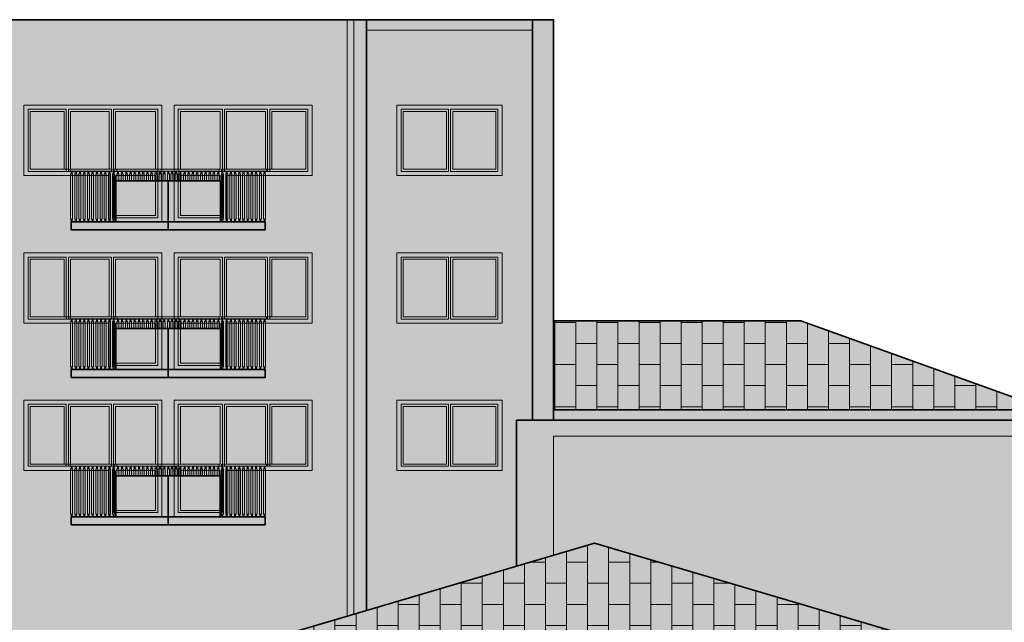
# Model space of a CAD drawing. Header units: inches. Extents: x 0 to 111471, y -105323 to 11070.
# Tile 122 of 256: x 42343 to 44214, y -34536 to -33391. Entities that reach past the tile are written whole.
import ezdxf

# ---------------------------------------------------------------- set-up
doc = ezdxf.new("R2010")
doc.units = ezdxf.units.IN
doc.header["$MEASUREMENT"] = 0
doc.linetypes.add('DASHED', pattern=[19.05, 12.7, -6.35])
for name, color, linetype, lineweight in [('888 drzwi i okna', 4, 'Continuous', 0), ('888 hatch antracyt szary', 251, 'Continuous', 0), ('888 hatch drewno', 35, 'Continuous', 0), ('888 hatch jasny beż', 7, 'Continuous', 0), ('888 projektowane elementy', 6, 'Continuous', 13), ('888 sciany istniejące', 2, 'Continuous', 35), ('888 widok', 8, 'Continuous', 0)]:
    doc.layers.add(name, color=color, linetype=linetype, lineweight=lineweight)

# ---------------------------------------------------------------- blocks, each defined once
blk = doc.blocks.new('G$C3E1F0AC9')
at = {"layer": '888 projektowane elementy', "ltscale": 0.01}
h = blk.add_hatch(color=7, dxfattribs=at)
h.dxf.hatch_style = 1
h.paths.add_polyline_path([(-262.3, 0), (0, 0), (0, -221.8), (-100, -221.8), (-100, -133.8), (-262.3, -133.8)])
at = {"layer": '888 widok', "ltscale": 0.01}
h = blk.add_hatch(color=253, dxfattribs=at)
h.dxf.hatch_style = 1
h.paths.add_polyline_path([(-185.8, -121.8), (-185.8, -50), (-185.8, -12), (-250.3, -12), (-250.3, -50), (-250.3, -121.8)])
h.paths.add_polyline_path([(-100, -121.8), (-100, -50), (-100, -12), (-173.8, -12), (-173.8, -50), (-173.8, -121.8)])
h.paths.add_polyline_path([(-12, -12), (-88, -12), (-88, -50), (-88, -121.8), (-12, -121.8), (-12, -50)])
h.paths.add_polyline_path([(-88, -133.8), (-88, -209.8), (-87.8, -209.8), (-12.2, -209.8), (-12, -209.8), (-12, -133.8), (-87.8, -133.8)], is_closed=False)
at = {"layer": '888 drzwi i okna'}
for points in [[(0, -133.8), (0, 0), (-262.3, 0), (-262.3, -133.8), (-100, -133.8)], [(-262.3, 0), (0, 0), (0, -221.8), (-100, -221.8), (-100, -133.8), (-262.3, -133.8), (-262.3, 0)], [(-181.8, -125.8), (-254.3, -125.8), (-254.3, -8), (-181.8, -8)], [(-250.3, -50), (-250.3, -12), (-185.8, -12)], [(-185.8, -12), (-185.8, -50)], [(-181.8, -8), (-181.8, -54)], [(-177.8, -8), (-96, -8)], [(-177.8, -8), (-177.8, -54)], [(-173.8, -12), (-100, -12)], [(-173.8, -12), (-173.8, -50)], [(-100, -12), (-100, -50)], [(-96, -8), (-96, -54)], [(-92, -8), (-8, -8), (-8, -54)], [(-92, -8), (-92, -54)], [(-12, -8), (-92, -8)], [(-88, -12), (-12, -12), (-12, -50)], [(-12, -12), (-88, -12)], [(-88, -12), (-88, -50)], [(-185.8, -121.8), (-250.3, -121.8), (-250.3, -50)], [(-185.8, -50), (-185.8, -121.8)], [(-181.8, -54), (-181.8, -125.8)], [(-177.8, -54), (-177.8, -125.8)], [(-173.8, -50), (-173.8, -121.8)], [(-100, -50), (-100, -121.8)], [(-96, -54), (-96, -125.8)], [(-8, -54), (-8, -125.8), (-92, -125.8)], [(-92, -54), (-92, -125.8)], [(-12, -50), (-12, -121.8), (-88, -121.8)], [(-88, -50), (-88, -121.8)], [(-96, -125.8), (-177.8, -125.8)], [(-100, -121.8), (-173.8, -121.8)], [(-100, -221.8), (0, -221.8), (0, -125.8)], [(0, -221.8), (-100, -221.8), (-100, -125.8)], [(-12.2, -213.8), (-92, -213.8), (-92, -125.8)], [(-87.8, -213.8), (-8, -213.8), (-8, -125.8)], [(-12.2, -209.8), (-88, -209.8), (-88, -133.8)], [(-87.8, -209.8), (-12, -209.8), (-12, -133.8), (-87.8, -133.8)]]:
    blk.add_lwpolyline(points, dxfattribs=at)
blk.add_lwpolyline([(-88, -8), (-88, -8)], close=True, dxfattribs=at)
blk = doc.blocks.new('G$C9DDF86DA')
at = {"layer": '888 hatch jasny beż'}
h = blk.add_hatch(color=256, dxfattribs=at)
h.dxf.hatch_style = 1
h.paths.add_polyline_path([(-85, 15), (-85, 93), (-283.6, 93), (-283.6, 15)])
h.paths.add_polyline_path([(-363.6, 15), (-365.6, 15), (-368.6, 15), (-368.6, 0), (0, 0), (0, 15), (-3, 15), (-8, 15), (-13, 15), (-18, 15), (-23, 15), (-28, 15), (-33, 15), (-38, 15), (-43, 15), (-48, 15), (-53, 15), (-58, 15), (-63, 15), (-68, 15), (-73, 15), (-78, 15), (-83, 15), (-85, 15), (-283.6, 15), (-285.6, 15), (-290.6, 15), (-295.6, 15), (-300.6, 15), (-305.6, 15), (-310.6, 15), (-315.6, 15), (-320.6, 15), (-325.6, 15), (-330.6, 15), (-335.6, 15), (-340.6, 15), (-345.6, 15), (-350.6, 15), (-355.6, 15), (-360.6, 15)])
at = {"layer": '888 sciany istniejące'}
for points in [[(-363.6, 15), (-283.6, 15), (-283.6, 93), (-85, 93), (-85, 15)], [(-184.3, 93), (-184.3, 0)]]:
    blk.add_lwpolyline(points, dxfattribs=at)
blk.add_lwpolyline([(-368.6, 0), (0, 0), (0, 15), (-368.6, 15)], close=True, dxfattribs=at)
at = {"layer": '888 widok'}
for points in [[(-370.6, 111.2), (-370.6, 111.2), (-285.6, 111.2), (-285.6, 115), (-370.6, 115), (-370.6, 111.2)], [(-281.6, 111.2), (-281.6, 111.2), (-87, 111.2), (-87, 115), (-281.6, 115), (-281.6, 111.2)], [(3, 111.2), (3, 111.2), (-83, 111.2), (-83, 115), (3, 115), (3, 111.2)], [(-369.6, 106.2), (-369.6, 20)], [(-369.6, 106.2), (-365.8, 106.2), (-365.8, 20)], [(-368.6, 111.2), (-368.6, 106.2)], [(-366.6, 111.2), (-366.6, 106.2)], [(-361.6, 106.2), (-361.6, 20)], [(-361.6, 106.2), (-357.8, 106.2), (-357.8, 20)], [(-360.6, 111.2), (-360.6, 106.2)], [(-358.6, 111.2), (-358.6, 106.2)], [(-353.6, 106.2), (-353.6, 20)], [(-353.6, 106.2), (-349.8, 106.2), (-349.8, 20)], [(-352.6, 111.2), (-352.6, 106.2)], [(-350.6, 111.2), (-350.6, 106.2)], [(-345.6, 106.2), (-345.6, 20)], [(-345.6, 106.2), (-341.8, 106.2), (-341.8, 20)], [(-344.6, 111.2), (-344.6, 106.2)], [(-342.6, 111.2), (-342.6, 106.2)], [(-337.6, 106.2), (-337.6, 20)], [(-337.6, 106.2), (-333.8, 106.2), (-333.8, 20)], [(-336.6, 111.2), (-336.6, 106.2)], [(-334.6, 111.2), (-334.6, 106.2)], [(-329.6, 106.2), (-329.6, 20)], [(-329.6, 106.2), (-325.8, 106.2), (-325.8, 20)], [(-328.6, 111.2), (-328.6, 106.2)], [(-326.6, 111.2), (-326.6, 106.2)], [(-321.6, 106.2), (-321.6, 20)], [(-321.6, 106.2), (-317.8, 106.2), (-317.8, 20)], [(-320.6, 111.2), (-320.6, 106.2)], [(-318.6, 111.2), (-318.6, 106.2)], [(-313.6, 106.2), (-313.6, 20)], [(-313.6, 106.2), (-309.8, 106.2), (-309.8, 20)], [(-312.6, 111.2), (-312.6, 106.2)], [(-310.6, 111.2), (-310.6, 106.2)], [(-305.6, 106.2), (-305.6, 20)], [(-305.6, 106.2), (-301.8, 106.2), (-301.8, 20)], [(-304.6, 111.2), (-304.6, 106.2)], [(-302.6, 111.2), (-302.6, 106.2)], [(-297.6, 106.2), (-297.6, 20)], [(-297.6, 106.2), (-293.8, 106.2), (-293.8, 20)], [(-296.6, 111.2), (-296.6, 106.2)], [(-294.6, 111.2), (-294.6, 106.2)], [(-289.6, 106.2), (-289.6, 20)], [(-289.6, 106.2), (-285.8, 106.2), (-285.8, 20)], [(-288.6, 111.2), (-288.6, 106.2)], [(-286.6, 111.2), (-286.6, 106.2)], [(-277.6, 106.2), (-281.4, 106.2), (-281.4, 93)], [(-280.6, 111.2), (-280.6, 106.2)], [(-278.6, 111.2), (-278.6, 106.2)], [(-277.6, 106.2), (-277.6, 93)], [(-269.6, 106.2), (-273.4, 106.2), (-273.4, 93)], [(-272.6, 111.2), (-272.6, 106.2)], [(-270.6, 111.2), (-270.6, 106.2)], [(-269.6, 106.2), (-269.6, 93)], [(-261.6, 106.2), (-265.4, 106.2), (-265.4, 93)], [(-264.6, 111.2), (-264.6, 106.2)], [(-262.6, 111.2), (-262.6, 106.2)], [(-261.6, 106.2), (-261.6, 93)], [(-253.6, 106.2), (-257.4, 106.2), (-257.4, 93)], [(-256.6, 111.2), (-256.6, 106.2)], [(-254.6, 111.2), (-254.6, 106.2)], [(-253.6, 106.2), (-253.6, 93)], [(-245.6, 106.2), (-249.4, 106.2), (-249.4, 93)], [(-248.6, 111.2), (-248.6, 106.2)], [(-246.6, 111.2), (-246.6, 106.2)], [(-245.6, 106.2), (-245.6, 93)], [(-237.6, 106.2), (-241.4, 106.2), (-241.4, 93)], [(-240.6, 111.2), (-240.6, 106.2)], [(-238.6, 111.2), (-238.6, 106.2)], [(-237.6, 106.2), (-237.6, 93)], [(-229.6, 106.2), (-233.4, 106.2), (-233.4, 93)], [(-232.6, 111.2), (-232.6, 106.2)], [(-230.6, 111.2), (-230.6, 106.2)], [(-229.6, 106.2), (-229.6, 93)], [(-221.6, 106.2), (-225.4, 106.2), (-225.4, 93)], [(-224.6, 111.2), (-224.6, 106.2)], [(-222.6, 111.2), (-222.6, 106.2)], [(-221.6, 106.2), (-221.6, 93)], [(-213.6, 106.2), (-217.4, 106.2), (-217.4, 93)], [(-216.6, 111.2), (-216.6, 106.2)], [(-214.6, 111.2), (-214.6, 106.2)], [(-213.6, 106.2), (-213.6, 93)], [(-205.6, 106.2), (-209.4, 106.2), (-209.4, 93)], [(-208.6, 111.2), (-208.6, 106.2)], [(-206.6, 111.2), (-206.6, 106.2)], [(-205.6, 106.2), (-205.6, 93)], [(-197.6, 106.2), (-201.4, 106.2), (-201.4, 93)], [(-200.6, 111.2), (-200.6, 106.2)], [(-198.6, 111.2), (-198.6, 106.2)], [(-197.6, 106.2), (-197.6, 93)], [(-189.6, 106.2), (-193.4, 106.2), (-193.4, 93)], [(-192.6, 111.2), (-192.6, 106.2)], [(-190.6, 111.2), (-190.6, 106.2)], [(-189.6, 106.2), (-189.6, 93)], [(-181.6, 106.2), (-185.4, 106.2), (-185.4, 93)], [(-184.6, 111.2), (-184.6, 106.2)], [(-182.6, 111.2), (-182.6, 106.2)], [(-181.6, 106.2), (-181.6, 93)], [(-179, 106.2), (-179, 93)], [(-179, 106.2), (-175.2, 106.2), (-175.2, 93)], [(-178, 111.2), (-178, 106.2)], [(-176, 111.2), (-176, 106.2)], [(-171, 106.2), (-171, 93)], [(-171, 106.2), (-167.2, 106.2), (-167.2, 93)], [(-170, 111.2), (-170, 106.2)], [(-168, 111.2), (-168, 106.2)], [(-163, 106.2), (-163, 93)], [(-163, 106.2), (-159.2, 106.2), (-159.2, 93)], [(-162, 111.2), (-162, 106.2)], [(-160, 111.2), (-160, 106.2)], [(-155, 106.2), (-155, 93)], [(-155, 106.2), (-151.2, 106.2), (-151.2, 93)], [(-154, 111.2), (-154, 106.2)], [(-152, 111.2), (-152, 106.2)], [(-147, 106.2), (-147, 93)], [(-147, 106.2), (-143.2, 106.2), (-143.2, 93)], [(-146, 111.2), (-146, 106.2)], [(-144, 111.2), (-144, 106.2)], [(-139, 106.2), (-139, 93)], [(-139, 106.2), (-135.2, 106.2), (-135.2, 93)], [(-138, 111.2), (-138, 106.2)], [(-136, 111.2), (-136, 106.2)], [(-131, 106.2), (-131, 93)], [(-131, 106.2), (-127.2, 106.2), (-127.2, 93)], [(-130, 111.2), (-130, 106.2)], [(-128, 111.2), (-128, 106.2)], [(-123, 106.2), (-123, 93)], [(-123, 106.2), (-119.2, 106.2), (-119.2, 93)], [(-122, 111.2), (-122, 106.2)], [(-120, 111.2), (-120, 106.2)], [(-115, 106.2), (-115, 93)], [(-115, 106.2), (-111.2, 106.2), (-111.2, 93)], [(-114, 111.2), (-114, 106.2)], [(-112, 111.2), (-112, 106.2)], [(-107, 106.2), (-107, 93)], [(-107, 106.2), (-103.2, 106.2), (-103.2, 93)], [(-106, 111.2), (-106, 106.2)], [(-104, 111.2), (-104, 106.2)], [(-99, 106.2), (-99, 93)], [(-99, 106.2), (-95.2, 106.2), (-95.2, 93)], [(-98, 111.2), (-98, 106.2)], [(-96, 111.2), (-96, 106.2)], [(-91, 106.2), (-91, 93)], [(-91, 106.2), (-87.2, 106.2), (-87.2, 93)], [(-90, 111.2), (-90, 106.2)], [(-88, 111.2), (-88, 106.2)], [(-79, 106.2), (-82.8, 106.2), (-82.8, 20)], [(-82, 111.2), (-82, 106.2)], [(-80, 111.2), (-80, 106.2)], [(-79, 106.2), (-79, 20)], [(-71, 106.2), (-74.8, 106.2), (-74.8, 20)], [(-74, 111.2), (-74, 106.2)], [(-72, 111.2), (-72, 106.2)], [(-71, 106.2), (-71, 20)], [(-63, 106.2), (-66.8, 106.2), (-66.8, 20)], [(-66, 111.2), (-66, 106.2)], [(-64, 111.2), (-64, 106.2)], [(-63, 106.2), (-63, 20)], [(-55, 106.2), (-58.8, 106.2), (-58.8, 20)], [(-58, 111.2), (-58, 106.2)], [(-56, 111.2), (-56, 106.2)], [(-55, 106.2), (-55, 20)], [(-47, 106.2), (-50.8, 106.2), (-50.8, 20)], [(-50, 111.2), (-50, 106.2)], [(-48, 111.2), (-48, 106.2)], [(-47, 106.2), (-47, 20)], [(-39, 106.2), (-42.8, 106.2), (-42.8, 20)], [(-42, 111.2), (-42, 106.2)], [(-40, 111.2), (-40, 106.2)], [(-39, 106.2), (-39, 20)], [(-31, 106.2), (-34.8, 106.2), (-34.8, 20)], [(-34, 111.2), (-34, 106.2)], [(-32, 111.2), (-32, 106.2)], [(-31, 106.2), (-31, 20)], [(-23, 106.2), (-26.8, 106.2), (-26.8, 20)], [(-26, 111.2), (-26, 106.2)], [(-24, 111.2), (-24, 106.2)], [(-23, 106.2), (-23, 20)], [(-15, 106.2), (-18.8, 106.2), (-18.8, 20)], [(-18, 111.2), (-18, 106.2)], [(-16, 111.2), (-16, 106.2)], [(-15, 106.2), (-15, 20)], [(-7, 106.2), (-10.8, 106.2), (-10.8, 20)], [(-10, 111.2), (-10, 106.2)], [(-8, 111.2), (-8, 106.2)], [(-7, 106.2), (-7, 20)], [(1, 106.2), (-2.8, 106.2), (-2.8, 20)], [(-2, 111.2), (-2, 106.2)], [(0, 111.2), (0, 106.2)], [(1, 106.2), (1, 20)], [(-369.6, 20), (-365.8, 20)], [(-368.6, 20), (-368.6, 15)], [(-366.6, 20), (-366.6, 15)], [(-361.6, 20), (-357.8, 20)], [(-360.6, 20), (-360.6, 15)], [(-358.6, 20), (-358.6, 15)], [(-353.6, 20), (-349.8, 20)], [(-352.6, 20), (-352.6, 15)], [(-350.6, 20), (-350.6, 15)], [(-345.6, 20), (-341.8, 20)], [(-344.6, 20), (-344.6, 15)], [(-342.6, 20), (-342.6, 15)], [(-337.6, 20), (-333.8, 20)], [(-336.6, 20), (-336.6, 15)], [(-334.6, 20), (-334.6, 15)], [(-329.6, 20), (-325.8, 20)], [(-328.6, 20), (-328.6, 15)], [(-326.6, 20), (-326.6, 15)], [(-321.6, 20), (-317.8, 20)], [(-320.6, 20), (-320.6, 15)], [(-318.6, 20), (-318.6, 15)], [(-313.6, 20), (-309.8, 20)], [(-312.6, 20), (-312.6, 15)], [(-310.6, 20), (-310.6, 15)], [(-305.6, 20), (-301.8, 20)], [(-304.6, 20), (-304.6, 15)], [(-302.6, 20), (-302.6, 15)], [(-297.6, 20), (-293.8, 20)], [(-296.6, 20), (-296.6, 15)], [(-294.6, 20), (-294.6, 15)], [(-289.6, 20), (-285.8, 20)], [(-288.6, 20), (-288.6, 15)], [(-286.6, 20), (-286.6, 15)], [(-79, 20), (-82.8, 20)], [(-82, 20), (-82, 15)], [(-80, 20), (-80, 15)], [(-71, 20), (-74.8, 20)], [(-74, 20), (-74, 15)], [(-72, 20), (-72, 15)], [(-63, 20), (-66.8, 20)], [(-66, 20), (-66, 15)], [(-64, 20), (-64, 15)], [(-55, 20), (-58.8, 20)], [(-58, 20), (-58, 15)], [(-56, 20), (-56, 15)], [(-47, 20), (-50.8, 20)], [(-50, 20), (-50, 15)], [(-48, 20), (-48, 15)], [(-39, 20), (-42.8, 20)], [(-42, 20), (-42, 15)], [(-40, 20), (-40, 15)], [(-31, 20), (-34.8, 20)], [(-34, 20), (-34, 15)], [(-32, 20), (-32, 15)], [(-23, 20), (-26.8, 20)], [(-26, 20), (-26, 15)], [(-24, 20), (-24, 15)], [(-15, 20), (-18.8, 20)], [(-18, 20), (-18, 15)], [(-16, 20), (-16, 15)], [(-7, 20), (-10.8, 20)], [(-10, 20), (-10, 15)], [(-8, 20), (-8, 15)], [(1, 20), (-2.8, 20)], [(-2, 20), (-2, 15)], [(0, 20), (0, 15)]]:
    blk.add_lwpolyline(points, dxfattribs=at)
blk = doc.blocks.new('G$C2D3D32ED')
at = {"layer": '888 hatch antracyt szary'}
h = blk.add_hatch(color=256, dxfattribs=at)
h.dxf.hatch_style = 1
h.paths.add_polyline_path([(283.6, 15), (283.6, 93), (85, 93), (85, 15)])
h.paths.add_polyline_path([(5, 15), (3, 15), (0, 15), (0, 0), (368.6, 0), (368.6, 15), (365.6, 15), (360.6, 15), (355.6, 15), (350.6, 15), (345.6, 15), (340.6, 15), (335.6, 15), (330.6, 15), (325.6, 15), (320.6, 15), (315.6, 15), (310.6, 15), (305.6, 15), (300.6, 15), (295.6, 15), (290.6, 15), (285.6, 15), (283.6, 15), (85, 15), (83, 15), (78, 15), (73, 15), (68, 15), (63, 15), (58, 15), (53, 15), (48, 15), (43, 15), (38, 15), (33, 15), (28, 15), (23, 15), (18, 15), (13, 15), (8, 15)])
at = {"layer": '888 sciany istniejące'}
for points in [[(5, 15), (85, 15), (85, 93), (283.6, 93), (283.6, 15)], [(184.3, 93), (184.3, 0)]]:
    blk.add_lwpolyline(points, dxfattribs=at)
blk.add_lwpolyline([(0, 0), (368.6, 0), (368.6, 15), (0, 15)], close=True, dxfattribs=at)
at = {"layer": '888 widok'}
for points in [[(-2, 111.2), (-2, 111.2), (83, 111.2), (83, 115), (-2, 115), (-2, 111.2)], [(87, 111.2), (87, 111.2), (281.6, 111.2), (281.6, 115), (87, 115), (87, 111.2)], [(371.6, 111.2), (371.6, 111.2), (285.6, 111.2), (285.6, 115), (371.6, 115), (371.6, 111.2)], [(-1, 106.2), (-1, 20)], [(-1, 106.2), (2.8, 106.2), (2.8, 20)], [(0, 111.2), (0, 106.2)], [(2, 111.2), (2, 106.2)], [(7, 106.2), (7, 20)], [(7, 106.2), (10.8, 106.2), (10.8, 20)], [(8, 111.2), (8, 106.2)], [(10, 111.2), (10, 106.2)], [(15, 106.2), (15, 20)], [(15, 106.2), (18.8, 106.2), (18.8, 20)], [(16, 111.2), (16, 106.2)], [(18, 111.2), (18, 106.2)], [(23, 106.2), (23, 20)], [(23, 106.2), (26.8, 106.2), (26.8, 20)], [(24, 111.2), (24, 106.2)], [(26, 111.2), (26, 106.2)], [(31, 106.2), (31, 20)], [(31, 106.2), (34.8, 106.2), (34.8, 20)], [(32, 111.2), (32, 106.2)], [(34, 111.2), (34, 106.2)], [(39, 106.2), (39, 20)], [(39, 106.2), (42.8, 106.2), (42.8, 20)], [(40, 111.2), (40, 106.2)], [(42, 111.2), (42, 106.2)], [(47, 106.2), (47, 20)], [(47, 106.2), (50.8, 106.2), (50.8, 20)], [(48, 111.2), (48, 106.2)], [(50, 111.2), (50, 106.2)], [(55, 106.2), (55, 20)], [(55, 106.2), (58.8, 106.2), (58.8, 20)], [(56, 111.2), (56, 106.2)], [(58, 111.2), (58, 106.2)], [(63, 106.2), (63, 20)], [(63, 106.2), (66.8, 106.2), (66.8, 20)], [(64, 111.2), (64, 106.2)], [(66, 111.2), (66, 106.2)], [(71, 106.2), (71, 20)], [(71, 106.2), (74.8, 106.2), (74.8, 20)], [(72, 111.2), (72, 106.2)], [(74, 111.2), (74, 106.2)], [(79, 106.2), (79, 20)], [(79, 106.2), (82.8, 106.2), (82.8, 20)], [(80, 111.2), (80, 106.2)], [(82, 111.2), (82, 106.2)], [(91, 106.2), (87.2, 106.2), (87.2, 93)], [(88, 111.2), (88, 106.2)], [(90, 111.2), (90, 106.2)], [(91, 106.2), (91, 93)], [(99, 106.2), (95.2, 106.2), (95.2, 93)], [(96, 111.2), (96, 106.2)], [(98, 111.2), (98, 106.2)], [(99, 106.2), (99, 93)], [(107, 106.2), (103.2, 106.2), (103.2, 93)], [(104, 111.2), (104, 106.2)], [(106, 111.2), (106, 106.2)], [(107, 106.2), (107, 93)], [(115, 106.2), (111.2, 106.2), (111.2, 93)], [(112, 111.2), (112, 106.2)], [(114, 111.2), (114, 106.2)], [(115, 106.2), (115, 93)], [(123, 106.2), (119.2, 106.2), (119.2, 93)], [(120, 111.2), (120, 106.2)], [(122, 111.2), (122, 106.2)], [(123, 106.2), (123, 93)], [(131, 106.2), (127.2, 106.2), (127.2, 93)], [(128, 111.2), (128, 106.2)], [(130, 111.2), (130, 106.2)], [(131, 106.2), (131, 93)], [(139, 106.2), (135.2, 106.2), (135.2, 93)], [(136, 111.2), (136, 106.2)], [(138, 111.2), (138, 106.2)], [(139, 106.2), (139, 93)], [(147, 106.2), (143.2, 106.2), (143.2, 93)], [(144, 111.2), (144, 106.2)], [(146, 111.2), (146, 106.2)], [(147, 106.2), (147, 93)], [(155, 106.2), (151.2, 106.2), (151.2, 93)], [(152, 111.2), (152, 106.2)], [(154, 111.2), (154, 106.2)], [(155, 106.2), (155, 93)], [(163, 106.2), (159.2, 106.2), (159.2, 93)], [(160, 111.2), (160, 106.2)], [(162, 111.2), (162, 106.2)], [(163, 106.2), (163, 93)], [(171, 106.2), (167.2, 106.2), (167.2, 93)], [(168, 111.2), (168, 106.2)], [(170, 111.2), (170, 106.2)], [(171, 106.2), (171, 93)], [(179, 106.2), (175.2, 106.2), (175.2, 93)], [(176, 111.2), (176, 106.2)], [(178, 111.2), (178, 106.2)], [(179, 106.2), (179, 93)], [(187, 106.2), (183.2, 106.2), (183.2, 93)], [(184, 111.2), (184, 106.2)], [(186, 111.2), (186, 106.2)], [(187, 106.2), (187, 93)], [(189.6, 106.2), (189.6, 93)], [(189.6, 106.2), (193.4, 106.2), (193.4, 93)], [(190.6, 111.2), (190.6, 106.2)], [(192.6, 111.2), (192.6, 106.2)], [(197.6, 106.2), (197.6, 93)], [(197.6, 106.2), (201.4, 106.2), (201.4, 93)], [(198.6, 111.2), (198.6, 106.2)], [(200.6, 111.2), (200.6, 106.2)], [(205.6, 106.2), (205.6, 93)], [(205.6, 106.2), (209.4, 106.2), (209.4, 93)], [(206.6, 111.2), (206.6, 106.2)], [(208.6, 111.2), (208.6, 106.2)], [(213.6, 106.2), (213.6, 93)], [(213.6, 106.2), (217.4, 106.2), (217.4, 93)], [(214.6, 111.2), (214.6, 106.2)], [(216.6, 111.2), (216.6, 106.2)], [(221.6, 106.2), (221.6, 93)], [(221.6, 106.2), (225.4, 106.2), (225.4, 93)], [(222.6, 111.2), (222.6, 106.2)], [(224.6, 111.2), (224.6, 106.2)], [(229.6, 106.2), (229.6, 93)], [(229.6, 106.2), (233.4, 106.2), (233.4, 93)], [(230.6, 111.2), (230.6, 106.2)], [(232.6, 111.2), (232.6, 106.2)], [(237.6, 106.2), (237.6, 93)], [(237.6, 106.2), (241.4, 106.2), (241.4, 93)], [(238.6, 111.2), (238.6, 106.2)], [(240.6, 111.2), (240.6, 106.2)], [(245.6, 106.2), (245.6, 93)], [(245.6, 106.2), (249.4, 106.2), (249.4, 93)], [(246.6, 111.2), (246.6, 106.2)], [(248.6, 111.2), (248.6, 106.2)], [(253.6, 106.2), (253.6, 93)], [(253.6, 106.2), (257.4, 106.2), (257.4, 93)], [(254.6, 111.2), (254.6, 106.2)], [(256.6, 111.2), (256.6, 106.2)], [(261.6, 106.2), (261.6, 93)], [(261.6, 106.2), (265.4, 106.2), (265.4, 93)], [(262.6, 111.2), (262.6, 106.2)], [(264.6, 111.2), (264.6, 106.2)], [(269.6, 106.2), (269.6, 93)], [(269.6, 106.2), (273.4, 106.2), (273.4, 93)], [(270.6, 111.2), (270.6, 106.2)], [(272.6, 111.2), (272.6, 106.2)], [(277.6, 106.2), (277.6, 93)], [(277.6, 106.2), (281.4, 106.2), (281.4, 93)], [(278.6, 111.2), (278.6, 106.2)], [(280.6, 111.2), (280.6, 106.2)], [(289.6, 106.2), (285.8, 106.2), (285.8, 20)], [(286.6, 111.2), (286.6, 106.2)], [(288.6, 111.2), (288.6, 106.2)], [(289.6, 106.2), (289.6, 20)], [(297.6, 106.2), (293.8, 106.2), (293.8, 20)], [(294.6, 111.2), (294.6, 106.2)], [(296.6, 111.2), (296.6, 106.2)], [(297.6, 106.2), (297.6, 20)], [(305.6, 106.2), (301.8, 106.2), (301.8, 20)], [(302.6, 111.2), (302.6, 106.2)], [(304.6, 111.2), (304.6, 106.2)], [(305.6, 106.2), (305.6, 20)], [(313.6, 106.2), (309.8, 106.2), (309.8, 20)], [(310.6, 111.2), (310.6, 106.2)], [(312.6, 111.2), (312.6, 106.2)], [(313.6, 106.2), (313.6, 20)], [(321.6, 106.2), (317.8, 106.2), (317.8, 20)], [(318.6, 111.2), (318.6, 106.2)], [(320.6, 111.2), (320.6, 106.2)], [(321.6, 106.2), (321.6, 20)], [(329.6, 106.2), (325.8, 106.2), (325.8, 20)], [(326.6, 111.2), (326.6, 106.2)], [(328.6, 111.2), (328.6, 106.2)], [(329.6, 106.2), (329.6, 20)], [(337.6, 106.2), (333.8, 106.2), (333.8, 20)], [(334.6, 111.2), (334.6, 106.2)], [(336.6, 111.2), (336.6, 106.2)], [(337.6, 106.2), (337.6, 20)], [(345.6, 106.2), (341.8, 106.2), (341.8, 20)], [(342.6, 111.2), (342.6, 106.2)], [(344.6, 111.2), (344.6, 106.2)], [(345.6, 106.2), (345.6, 20)], [(353.6, 106.2), (349.8, 106.2), (349.8, 20)], [(350.6, 111.2), (350.6, 106.2)], [(352.6, 111.2), (352.6, 106.2)], [(353.6, 106.2), (353.6, 20)], [(361.6, 106.2), (357.8, 106.2), (357.8, 20)], [(358.6, 111.2), (358.6, 106.2)], [(360.6, 111.2), (360.6, 106.2)], [(361.6, 106.2), (361.6, 20)], [(369.6, 106.2), (365.8, 106.2), (365.8, 20)], [(366.6, 111.2), (366.6, 106.2)], [(368.6, 111.2), (368.6, 106.2)], [(369.6, 106.2), (369.6, 20)], [(-1, 20), (2.8, 20)], [(0, 20), (0, 15)], [(2, 20), (2, 15)], [(7, 20), (10.8, 20)], [(8, 20), (8, 15)], [(10, 20), (10, 15)], [(15, 20), (18.8, 20)], [(16, 20), (16, 15)], [(18, 20), (18, 15)], [(23, 20), (26.8, 20)], [(24, 20), (24, 15)], [(26, 20), (26, 15)], [(31, 20), (34.8, 20)], [(32, 20), (32, 15)], [(34, 20), (34, 15)], [(39, 20), (42.8, 20)], [(40, 20), (40, 15)], [(42, 20), (42, 15)], [(47, 20), (50.8, 20)], [(48, 20), (48, 15)], [(50, 20), (50, 15)], [(55, 20), (58.8, 20)], [(56, 20), (56, 15)], [(58, 20), (58, 15)], [(63, 20), (66.8, 20)], [(64, 20), (64, 15)], [(66, 20), (66, 15)], [(71, 20), (74.8, 20)], [(72, 20), (72, 15)], [(74, 20), (74, 15)], [(79, 20), (82.8, 20)], [(80, 20), (80, 15)], [(82, 20), (82, 15)], [(289.6, 20), (285.8, 20)], [(286.6, 20), (286.6, 15)], [(288.6, 20), (288.6, 15)], [(297.6, 20), (293.8, 20)], [(294.6, 20), (294.6, 15)], [(296.6, 20), (296.6, 15)], [(305.6, 20), (301.8, 20)], [(302.6, 20), (302.6, 15)], [(304.6, 20), (304.6, 15)], [(313.6, 20), (309.8, 20)], [(310.6, 20), (310.6, 15)], [(312.6, 20), (312.6, 15)], [(321.6, 20), (317.8, 20)], [(318.6, 20), (318.6, 15)], [(320.6, 20), (320.6, 15)], [(329.6, 20), (325.8, 20)], [(326.6, 20), (326.6, 15)], [(328.6, 20), (328.6, 15)], [(337.6, 20), (333.8, 20)], [(334.6, 20), (334.6, 15)], [(336.6, 20), (336.6, 15)], [(345.6, 20), (341.8, 20)], [(342.6, 20), (342.6, 15)], [(344.6, 20), (344.6, 15)], [(353.6, 20), (349.8, 20)], [(350.6, 20), (350.6, 15)], [(352.6, 20), (352.6, 15)], [(361.6, 20), (357.8, 20)], [(358.6, 20), (358.6, 15)], [(360.6, 20), (360.6, 15)], [(369.6, 20), (365.8, 20)], [(366.6, 20), (366.6, 15)], [(368.6, 20), (368.6, 15)]]:
    blk.add_lwpolyline(points, dxfattribs=at)
blk = doc.blocks.new('G$CDC6B9D63')
at = {"layer": '888 projektowane elementy', "ltscale": 0.01}
h = blk.add_hatch(color=7, dxfattribs=at)
h.dxf.hatch_style = 1
h.paths.add_polyline_path([(-200, 133.8), (0, 133.8), (0, 0), (-200, 0)])
at = {"layer": '888 widok', "ltscale": 0.01}
h = blk.add_hatch(color=253, dxfattribs=at)
h.dxf.hatch_style = 1
h.paths.add_polyline_path([(-106, 12), (-106, 121.8), (-188, 121.8), (-188, 12)])
h.paths.add_polyline_path([(-94, 12), (-12, 12), (-12, 83.8), (-12, 121.8), (-94, 121.8)])
at = {"layer": '888 drzwi i okna'}
for points in [[(-200, 133.8), (0, 133.8), (0, 0), (-200, 0), (-200, 133.8), (0, 133.8)], [(-102, 8), (-192, 8), (-192, 125.8), (-102, 125.8), (-102, 8)], [(-106, 12), (-188, 12), (-188, 121.8), (-106, 121.8), (-106, 12)], [(-98, 8), (-8, 8), (-8, 125.8), (-98, 125.8)], [(-98, 8), (-8, 8), (-8, 125.8), (-98, 125.8), (-98, 8)], [(-12, 83.8), (-12, 121.8), (-94, 121.8)], [(-94, 121.8), (-12, 121.8), (-12, 12), (-94, 12), (-94, 121.8)], [(-94, 12), (-12, 12), (-12, 83.8)]]:
    blk.add_lwpolyline(points, dxfattribs=at)

msp = doc.modelspace()

# ---------------------------------------------------------------- hatches: boundary and pattern name
at = {"layer": '888 hatch antracyt szary', "ltscale": 0.01}
h = msp.add_hatch(color=256, dxfattribs=at)
h.dxf.hatch_style = 1
h.paths.add_polyline_path([(40054.535, -33391.347), (38684.27, -33391.347), (38684.27, -33411.347), (40054.535, -33411.347)])
h.paths.add_polyline_path([(41558.535, -33411.347), (41558.535, -33391.347), (40105.535, -33391.347), (40105.535, -33411.347), (41518.535, -33411.347), (41518.535, -34968.068), (41538.535, -34968.068), (41538.535, -34953.068), (41569.232, -34953.068), (41573.535, -34953.068), (41573.535, -34938.068), (41608.535, -34938.068), (41608.535, -34923.068), (41643.535, -34923.068), (41643.535, -34908.068), (41678.535, -34908.068), (41678.535, -34893.068), (41713.535, -34893.068), (41713.535, -34878.068), (41748.535, -34878.068), (41748.535, -34863.068), (41783.535, -34863.068), (41783.535, -34847.068), (41558.535, -34847.068)])
h.paths.add_polyline_path([(42248.535, -33411.347), (42248.535, -33391.347), (41558.535, -33391.347), (41558.535, -33411.347), (41569.232, -33411.347), (41582.232, -33411.347), (41589.232, -33411.347), (41594.232, -33411.347), (42215.211, -33411.347), (42228.211, -33411.347), (42235.211, -33411.347), (42240.211, -33411.347)])
h.paths.add_polyline_path([(43357.535, -33391.347), (43002.535, -33391.347), (43002.535, -33411.347), (43002.535, -34526.368), (43275.276, -34458.419), (43281.584, -34456.847), (43287.535, -34455.365), (43357.535, -34437.925), (43357.535, -34148.433), (43357.535, -34182.068), (44257.922, -34182.068), (44257.922, -34931.347), (44257.922, -34789.502), (44130.535, -34789.502), (44130.535, -34931.347), (44297.922, -34931.347), (44297.922, -34152.068), (43357.535, -34152.068), (43357.535, -33411.347)])
h = msp.add_hatch(color=256, dxfattribs=at)
h.dxf.hatch_style = 1
h.paths.add_polyline_path([(42965.416, -34522.191), (42965.416, -33391.347), (42978.416, -33391.347), (42978.416, -34518.952)])
h = msp.add_hatch(color=256, dxfattribs=at)
h.dxf.hatch_style = 1
h.paths.add_polyline_path([(43357.535, -34152.068), (44332.922, -34152.068), (44332.922, -34132.068), (44297.922, -34132.068), (43827.535, -33963.433), (43357.535, -33963.433)])
h = msp.add_hatch(color=256, dxfattribs=at)
h.dxf.hatch_style = 1
h.paths.add_polyline_path([(42713.035, -34598.493), (43435.535, -34385.087), (44158.035, -34598.493), (44170.535, -34598.493), (44170.535, -34618.493), (42700.649, -34618.493), (42700.535, -34598.493)])
at = {"layer": '888 hatch drewno', "ltscale": 0.01}
h = msp.add_hatch(color=256, dxfattribs=at)
h.dxf.hatch_style = 1
edge = h.paths.add_edge_path()
edge.add_line((42713.035, -34598.493), (42700.535, -34598.493))
edge.add_line((42700.535, -34598.493), (42700.535, -34618.493))
edge.add_line((42700.535, -34618.493), (42740.535, -34618.493))
edge.add_line((42740.535, -34618.493), (42740.535, -34615.068))
edge.add_line((42740.535, -34615.068), (42740.535, -34847.068))
edge.add_line((42740.535, -34847.068), (42248.535, -34847.068))
edge.add_line((42248.535, -34847.068), (42248.535, -33391.347))
edge.add_line((42248.535, -33391.347), (43002.535, -33391.347))
edge.add_line((43002.535, -33391.347), (43002.535, -34526.368))
edge.add_line((43002.535, -34526.368), (42719.468, -34596.89))
at = {"layer": '888 hatch jasny beż', "ltscale": 0.01}
h = msp.add_hatch(color=256, dxfattribs=at)
h.dxf.hatch_style = 1
h.paths.add_polyline_path([(43317.535, -34152.068), (44257.922, -34152.068), (44257.922, -34931.347), (44130.535, -34931.347), (44130.535, -34615.068), (44130.535, -34618.493), (44170.535, -34618.493), (44170.535, -34598.493), (44158.035, -34598.493), (43442.818, -34420.307), (43435.535, -34418.493), (43357.535, -34437.925), (43357.535, -34152.068)])
h.paths.add_polyline_path([(43002.535, -33411.347), (38684.27, -33411.347), (38684.27, -33548.347), (39030.262, -33548.347), (39030.262, -34767.347), (41518.535, -34767.347), (41558.535, -34847.068), (42246.285, -34847.068), (42740.535, -34767.347), (42740.535, -34615.068), (42740.535, -34618.493), (42700.535, -34618.493), (42700.535, -34598.493), (42713.035, -34598.493), (43002.535, -34526.368)])
at = {"layer": '888 projektowane elementy', "ltscale": 0.01}
h = msp.add_hatch(dxfattribs=at)
h.set_pattern_fill('AR-B816', color=256, scale=5, angle=90)
h.set_pattern_definition([(90, (0, -14566.253), (-40, 2e-15), []), (180, (0, -14566.253), (-40, -40), [40, -40])])
h.paths.add_polyline_path([(43357.535, -34132.068), (44297.922, -34132.068), (43827.535, -33963.433), (43357.535, -33963.433)])
h = msp.add_hatch(dxfattribs=at)
h.set_pattern_fill('AR-B816', color=256, scale=5, angle=90)
h.set_pattern_definition([(90, (41782.28, -41181.577), (-40, 2e-15), []), (180, (41782.28, -41181.577), (-40, -40), [40, -40])])
h.paths.add_polyline_path([(42713.035, -34598.493), (43435.535, -34385.087), (44158.035, -34598.493)])

# ---------------------------------------------------------------- linework, layer by layer
at = {"layer": '888 drzwi i okna'}
for points in [[(43060.035, -33553.545), (43260.035, -33553.545), (43260.035, -33687.347), (43060.035, -33687.347), (43060.035, -33553.545), (43260.035, -33553.545)], [(43158.035, -33679.347), (43068.035, -33679.347), (43068.035, -33561.545), (43158.035, -33561.545)], [(43158.035, -33561.545), (43158.035, -33607.545)], [(43162.035, -33679.347), (43252.035, -33679.347), (43252.035, -33561.545), (43162.035, -33561.545)], [(43162.035, -33561.545), (43162.035, -33607.545)], [(43162.035, -33561.545), (43252.035, -33561.545), (43252.035, -33679.347), (43162.035, -33679.347)], [(43154.035, -33675.347), (43072.035, -33675.347), (43072.035, -33565.545), (43154.035, -33565.545)], [(43154.035, -33565.545), (43154.035, -33603.545)], [(43248.035, -33603.545), (43248.035, -33565.545), (43166.035, -33565.545)], [(43166.035, -33565.545), (43166.035, -33603.545)], [(43166.035, -33565.545), (43248.035, -33565.545), (43248.035, -33675.347), (43166.035, -33675.347)], [(43154.035, -33603.545), (43154.035, -33675.347)], [(43158.035, -33607.545), (43158.035, -33679.347)], [(43162.035, -33607.545), (43162.035, -33679.347)], [(43166.035, -33675.347), (43248.035, -33675.347), (43248.035, -33603.545)], [(43166.035, -33603.545), (43166.035, -33675.347)], [(42517.535, -33679.347), (42419.535, -33679.347)], [(42513.535, -33675.347), (42423.535, -33675.347)], [(42732.535, -33679.347), (42830.535, -33679.347)], [(42736.535, -33675.347), (42826.535, -33675.347)], [(43060.035, -33834.045), (43260.035, -33834.045), (43260.035, -33967.847), (43060.035, -33967.847), (43060.035, -33834.045), (43260.035, -33834.045)], [(43158.035, -33959.847), (43068.035, -33959.847), (43068.035, -33842.045), (43158.035, -33842.045)], [(43158.035, -33842.045), (43158.035, -33888.045)], [(43162.035, -33959.847), (43252.035, -33959.847), (43252.035, -33842.045), (43162.035, -33842.045)], [(43162.035, -33842.045), (43162.035, -33888.045)], [(43162.035, -33842.045), (43252.035, -33842.045), (43252.035, -33959.847), (43162.035, -33959.847)], [(43154.035, -33955.847), (43072.035, -33955.847), (43072.035, -33846.045), (43154.035, -33846.045)], [(43154.035, -33846.045), (43154.035, -33884.045)], [(43248.035, -33884.045), (43248.035, -33846.045), (43166.035, -33846.045)], [(43166.035, -33846.045), (43166.035, -33884.045)], [(43166.035, -33846.045), (43248.035, -33846.045), (43248.035, -33955.847), (43166.035, -33955.847)], [(43154.035, -33884.045), (43154.035, -33955.847)], [(43158.035, -33888.045), (43158.035, -33959.847)], [(43162.035, -33888.045), (43162.035, -33959.847)], [(43166.035, -33955.847), (43248.035, -33955.847), (43248.035, -33884.045)], [(43166.035, -33884.045), (43166.035, -33955.847)], [(42517.535, -33959.847), (42419.535, -33959.847)], [(42513.535, -33955.847), (42423.535, -33955.847)], [(42732.535, -33959.847), (42830.535, -33959.847)], [(42736.535, -33955.847), (42826.535, -33955.847)], [(43060.035, -34113.545), (43260.035, -34113.545), (43260.035, -34247.347), (43060.035, -34247.347), (43060.035, -34113.545), (43260.035, -34113.545)], [(43158.035, -34239.347), (43068.035, -34239.347), (43068.035, -34121.545), (43158.035, -34121.545)], [(43158.035, -34121.545), (43158.035, -34167.545)], [(43162.035, -34239.347), (43252.035, -34239.347), (43252.035, -34121.545), (43162.035, -34121.545)], [(43162.035, -34121.545), (43162.035, -34167.545)], [(43162.035, -34121.545), (43252.035, -34121.545), (43252.035, -34239.347), (43162.035, -34239.347)], [(43154.035, -34235.347), (43072.035, -34235.347), (43072.035, -34125.545), (43154.035, -34125.545)], [(43154.035, -34125.545), (43154.035, -34163.545)], [(43248.035, -34163.545), (43248.035, -34125.545), (43166.035, -34125.545)], [(43166.035, -34125.545), (43166.035, -34163.545)], [(43166.035, -34125.545), (43248.035, -34125.545), (43248.035, -34235.347), (43166.035, -34235.347)], [(43154.035, -34163.545), (43154.035, -34235.347)], [(43158.035, -34167.545), (43158.035, -34239.347)], [(43162.035, -34167.545), (43162.035, -34239.347)], [(43166.035, -34235.347), (43248.035, -34235.347), (43248.035, -34163.545)], [(43166.035, -34163.545), (43166.035, -34235.347)], [(42513.535, -34235.347), (42423.535, -34235.347)], [(42736.535, -34235.347), (42826.535, -34235.347)], [(42517.535, -34239.347), (42419.535, -34239.347)], [(42732.535, -34239.347), (42830.535, -34239.347)]]:
    msp.add_lwpolyline(points, dxfattribs=at)
at = {"layer": '888 drzwi i okna', "linetype": 'DASHED'}
for points in [[(42736.535, -33775.347), (42636.535, -33775.347), (42636.535, -33679.347)], [(42636.535, -33775.347), (42736.535, -33775.347), (42736.535, -33679.347)], [(42724.332, -33767.347), (42644.535, -33767.347), (42644.535, -33679.347)], [(42724.332, -33763.347), (42648.535, -33763.347), (42648.535, -33679.347)], [(42648.737, -33767.347), (42728.535, -33767.347), (42728.535, -33679.347)], [(42736.535, -34055.847), (42636.535, -34055.847), (42636.535, -33959.847)], [(42636.535, -34055.847), (42736.535, -34055.847), (42736.535, -33959.847)], [(42724.332, -34047.847), (42644.535, -34047.847), (42644.535, -33959.847)], [(42724.332, -34043.847), (42648.535, -34043.847), (42648.535, -33959.847)], [(42648.737, -34047.847), (42728.535, -34047.847), (42728.535, -33959.847)], [(42736.535, -34335.347), (42636.535, -34335.347), (42636.535, -34239.347)], [(42636.535, -34335.347), (42736.535, -34335.347), (42736.535, -34239.347)], [(42724.332, -34327.347), (42644.535, -34327.347), (42644.535, -34239.347)], [(42724.332, -34323.347), (42648.535, -34323.347), (42648.535, -34239.347)], [(42648.737, -34327.347), (42728.535, -34327.347), (42728.535, -34239.347)]]:
    msp.add_lwpolyline(points, dxfattribs=at)
at = {"layer": '888 projektowane elementy'}
for points in [[(42965.416, -33391.347), (42965.416, -34522.191)], [(42965.416, -33391.347), (42965.416, -34522.191)], [(42978.416, -34518.952), (42978.416, -33391.347)], [(42978.416, -34518.952), (42978.416, -33391.347)], [(43002.535, -33411.347), (43317.535, -33411.347)], [(43002.535, -33411.347), (43317.535, -33411.347)]]:
    msp.add_lwpolyline(points, dxfattribs=at)
at = {"layer": '888 projektowane elementy', "ltscale": 0.01}
for points in [[(42965.416, -34523.947), (42965.416, -33391.347), (42978.416, -33391.347), (42978.416, -34520.107)], [(43357.535, -34182.068), (43357.535, -34182.068), (44257.922, -34182.068)], [(43357.535, -34182.068), (43357.535, -34182.068), (43357.535, -34408.126)], [(42713.035, -34598.493), (43435.535, -34385.087), (44158.035, -34598.493), (42713.035, -34598.493)]]:
    msp.add_lwpolyline(points, dxfattribs=at)
at = {"layer": '888 sciany istniejące'}
for points in [[(38634.27, -33391.347), (43357.535, -33391.347)], [(42982.535, -33391.347), (43002.535, -33391.347), (43002.535, -34512.983)], [(43002.535, -33391.347), (43357.535, -33391.347), (43357.535, -34152.068)], [(43317.535, -33391.347), (43317.535, -33391.347), (43317.535, -34152.068)], [(43357.535, -34152.068), (43357.535, -33963.433), (43827.535, -33963.433), (44297.922, -34132.068)], [(44297.922, -34132.068), (43357.535, -34132.068)], [(43317.535, -34152.068), (43287.535, -34152.068), (43287.535, -34428.802)], [(43287.535, -34152.068), (44297.922, -34152.068), (44297.922, -34931.347)], [(43435.535, -34385.087), (42713.035, -34598.493)], [(43435.535, -34385.087), (44158.035, -34598.493)]]:
    msp.add_lwpolyline(points, dxfattribs=at)

# ---------------------------------------------------------------- block references
at = {"layer": '888 drzwi i okna', "ltscale": 0.01}
for name, p in [('G$C3E1F0AC9', (42613.535, -33553.545)), ('G$CDC6B9D63', (43260.035, -33687.347)), ('G$C3E1F0AC9', (42613.535, -33834.045)), ('G$CDC6B9D63', (43260.035, -33967.847)), ('G$C3E1F0AC9', (42613.535, -34113.545)), ('G$CDC6B9D63', (43260.035, -34247.347))]:
    msp.add_blockref(name, p, dxfattribs=at)
at = {"layer": '888 drzwi i okna', "ltscale": 0.01, "xscale": -1}
for p in [(42636.535, -33553.545), (42636.535, -33834.045), (42636.535, -34113.545)]:
    msp.add_blockref('G$C3E1F0AC9', p, dxfattribs=at)
at = {"layer": '888 projektowane elementy', "ltscale": 0.01}
for name, p in [('G$C2D3D32ED', (42440.94, -33790.347)), ('G$C2D3D32ED', (42440.94, -34070.847)), ('G$C9DDF86DA', (42809.535, -34350.347)), ('G$C2D3D32ED', (42440.94, -34350.347))]:
    msp.add_blockref(name, p, dxfattribs=at)

doc.saveas('drawing.dxf')
